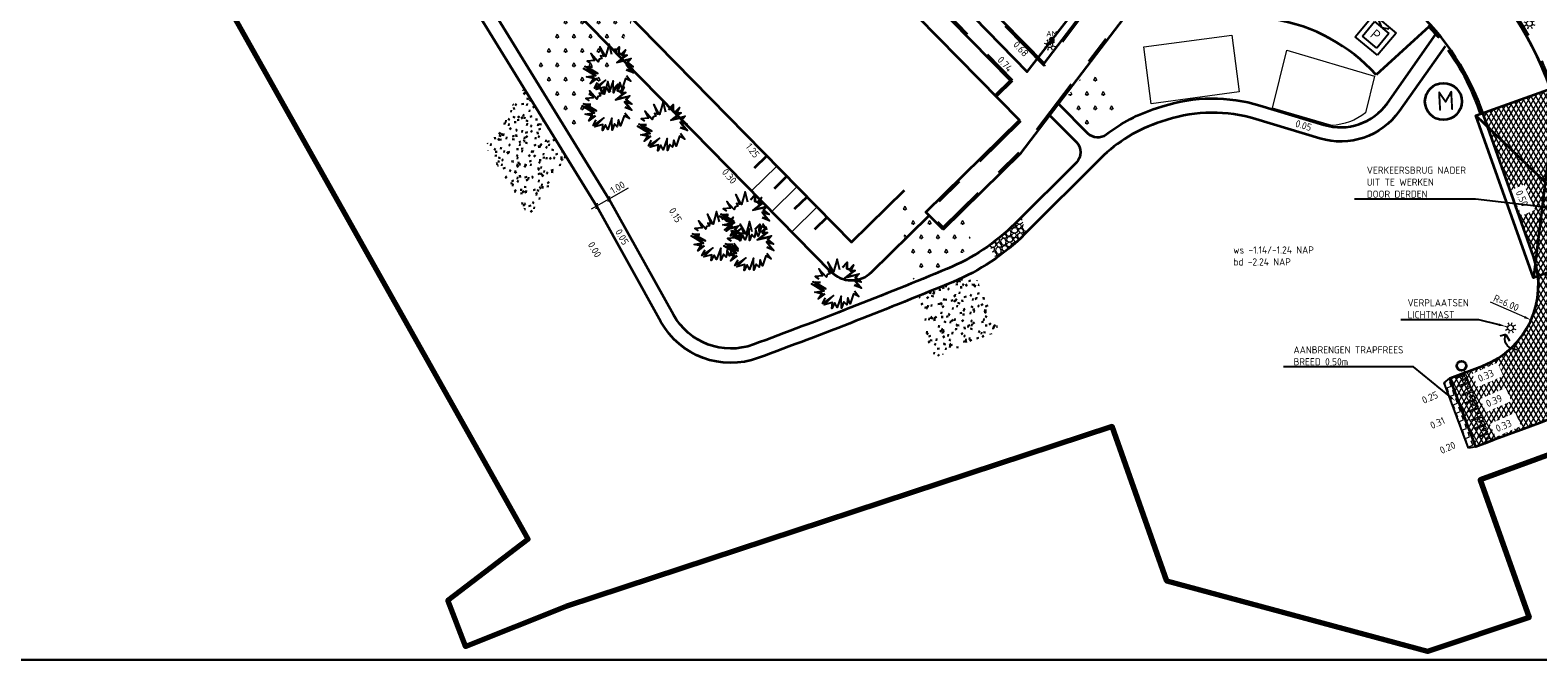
# Model space of a CAD drawing. Header units: metres. Extents: x 109063 to 109671, y 521086 to 521391.
# Tile 22 of 85: x 109289 to 109394, y 521086 to 521130. Entities that reach past the tile are written whole.
import ezdxf
from ezdxf import colors
from ezdxf.entities.mleader import LeaderData, LeaderLine
from ezdxf.enums import TextEntityAlignment as Align
from ezdxf.lldxf.tags import DXFTag
from ezdxf.math import Vec2, Vec3

# ---------------------------------------------------------------- set-up
doc = ezdxf.new("R2010")
doc.units = ezdxf.units.M
doc.header["$PDMODE"] = 2
doc.linetypes.add('VH-OPSLUITBAND-SO', pattern=[10, 4, -2, 2, -2])
doc.linetypes.add('VH-TROTTOIRBAND-SO', pattern=[15, 5, -2, 2, -2, 2, -2])
for name, color, linetype, lineweight in [('B-WE-VH-DREMPEL_BESTRAAT-S', 30, 'Continuous', 18), ('B-XX-AL-HOOGTELABEL-T25', 7, 'Continuous', 25), ('N-WE-GR-BEPLANTING_NATUUR_BOS-A-200', 92, 'Continuous', 18), ('N-WE-GR-GRAS_RUIGGRAS-A-200', 62, 'Continuous', 18), ('N-WE-GR-HEESTER_SYMPHORICARPOS ALBUS (SNEEUWBES)-S', 90, 'Continuous', 25), ('N-WE-GW-TALUD-G', 90, 'Continuous', 35), ('N-WE-GW-TALUDARCERING-S', 90, 'Continuous', 25), ('N-WE-GW-TALUDARCERING_KORT-G', 90, 'Continuous', 35), ('N-WE-GW-TALUDARCERING_LANG-G', 90, 'Continuous', 18), ('N-WE-IE-MEUBILAIR_WEGMEUBILAIR_CONTAINER-S-250', 7, 'Continuous', 25), ('N-WE-KG-WERKGRENS_FASE 3A-G', 10, 'XX-WERKGRENS_CIRCEL', 70), ('N-WE-KL-ET_LS_OV_LICHTMAST-S', 190, 'Continuous', 25), ('N-WE-KW-KUNSTWERK_BRUG-G', 170, 'Continuous', 35), ('N-WE-OV-HULPSTUK_MOF-S-200', 190, 'Continuous', 25), ('N-WE-OV-KABEL_GROEP2-G', 20, 'OV-KABEL-SO', 35), ('N-WE-VH-GESLOTENVERHARDING_ASFALT-A-200', 12, 'Continuous', 18), ('N-WE-VH-KANTOPSLUITING_OPSLUITBAND_100X200-G', 150, 'VH-OPSLUITBAND-SO', 35), ('N-WE-VH-KANTOPSLUITING_TROTTOIRBAND_130X150-G', 210, 'VH-TROTTOIRBAND-SO', 35), ('N-WE-VH-KANTVERHARDING_VOETPAD_WANDELPAD-G', 2, 'Continuous', 35), ('N-WE-VH-KANTVERHARDING_WEG-G', 4, 'Continuous', 35), ('N-WE-VH-VERHARDING_ASFALT_FREESVAK-A-200', 7, 'Continuous', 18), ('N-WE-VH-VERHARDING_ASFALT_FREESVAK-G', 7, 'Continuous', 25), ('N-WE-VH-VERHARDING_GRASBETONSTEEN-G', 90, 'Continuous', 35), ('V-WE-VH-VERHARDING_HALFVERHARDING-A-200', 122, 'Continuous', 18), ('X-XX-AL-HOOGTELABEL-T25', 7, 'Continuous', 25), ('X-XX-AL-M', 7, 'Continuous', 18), ('X-XX-AL-T25', 7, 'Continuous', 25), ('X-XX-AL-VERWIJZING-T25', 7, 'Continuous', 25)]:
    doc.layers.add(name, color=color, linetype=linetype, lineweight=lineweight)
for name, color, linetype, lineweight, true_color in [('N-WE-GR-BOOMVAK-G', 7, 'Continuous', 18, 0xcc6600), ('N-WE-OV-KABEL_AANSLUITKABEL-G', 3, 'OV-KABEL-SO', 35, 0x00ff00), ('N-WE-VH-KANTOPSLUITING_TROTTOIRBAND_130 150_250_EINDVERLOOPBAND-S', 6, 'Continuous', 35, 0xff00ff)]:
    doc.layers.add(name, color=color, linetype=linetype, lineweight=lineweight, true_color=true_color)
doc.layers.add('N-WE-OG-HULPLIJN-G', color=50, linetype='Continuous', lineweight=35, plot=False)
doc.layers.add('X-XX-AL-HULPLIJN-G', color=2, linetype='Continuous', lineweight=30, plot=False)
doc.layers.get('0').freeze()
doc.styles.add('NLCS-ISO', font='NLCS-ISO.ttf')
doc.styles.add('NLCS-ISO-M200-T25', font='NLCS-ISO.ttf', dxfattribs={"height": 0.5})
doc.styles.add('NLCS-ISO-M500-T25', font='NLCS-ISO.ttf', dxfattribs={"height": 1.25})
doc.styles.get("Standard").update_dxf_attribs({"font": 'isocpeur.ttf'})
tags = doc.linetypes.add('OV-KABEL-SO', pattern='A,4,-1,[103,NLCS.SHX,S=0.75,R=0,X=0,Y=0],-1,4,-1.5,["0V",Standard,S=1,R=0,X=0,Y=-0.5],-3', length=14.5).pattern_tags.tags
tags[18] = DXFTag(74, 10)
doc.linetypes.add('XX-WERKGRENS_CIRCEL', pattern='A,10,-2.5,[69,NLCS.SHX,S=1,R=0,X=0,Y=0],-2.5', length=15)
doc.dimstyles.new('NLCS-M200-T25-PIJL_L2_H2', dxfattribs={"dimscale": 0.2, "dimtxt": 2.5, "dimasz": 2.5, "dimexe": 2, "dimexo": 2, "dimgap": 0.7, "dimtad": 1, "dimzin": 0, "dimdsep": 46, "dimtxsty": 'NLCS-ISO-M200-T25', "dimcen": 0, "dimdle": 2, "dimclrd": 256, "dimclre": 256, "dimclrt": 256, "dimazin": 0, "dimtfac": 1, "dimtdec": 3, "dimtofl": 0, "dimtmove": 0, "dimatfit": 3, "dimfxl": 2, "dimfxlon": 1, "dimtfillclr": 256, "dimtolj": 1, "dimtzin": 0, "dimlwd": -1, "dimlwe": -1, "dimarcsym": 0})
doc.dimstyles.new('NLCS-M200-T25-SCHRAP_L2_H2', dxfattribs={"dimscale": 0.2, "dimtxt": 2.5, "dimasz": 1.4, "dimexe": 2, "dimexo": 2, "dimgap": 0.7, "dimtad": 1, "dimzin": 0, "dimdsep": 46, "dimtxsty": 'NLCS-ISO-M200-T25', "dimblk": 'OBLIQUE', "dimcen": 0, "dimdle": 2, "dimclrd": 256, "dimclre": 256, "dimclrt": 256, "dimazin": 0, "dimtfac": 1, "dimtdec": 3, "dimtofl": 0, "dimtmove": 0, "dimatfit": 3, "dimldrblk": 'OBLIQUE', "dimfxl": 2, "dimfxlon": 1, "dimtfillclr": 256, "dimtolj": 1, "dimtzin": 0, "dimlwd": -1, "dimlwe": -1, "dimarcsym": 0})
pattern_1 = [(0, (109286.0104, 521173.618), (0.57735, 1), [0.23094, -0.92376]), (240, (109286.1259, 521173.818), (0.57735, -1), [0.23094, -0.92376]), (300, (109286.1259, 521173.818), (1.1547, 2e-07), [0.23094, -0.92376]), (270, (109286.1259, 521173.61804), (0.57735, -1), [0.1, -1.9])]
pattern_2 = [(40, (109286.1259, 521173.818), (-0.555183, 1.361717), [0.15, -1.6]), (40, (109286.1759, 521173.768), (-0.555183, 1.361717), [0.15, -1.6]), (95, (109286.4259, 521173.768), (-1.572732, 0.765842), [0.15, -0.8]), (95, (109286.4959, 521173.768), (-1.572732, 0.765842), [0.15, -0.8]), (125, (109286.5259, 521174.018), (-1.474644, 0.188218), [0.15, -1]), (125, (109286.5759, 521174.068), (-1.474644, 0.188218), [0.15, -1]), (15, (109286.1259, 521174.068), (0.320736, 1.121217), [0.15, -0.8]), (15, (109286.1259, 521174.138), (0.320736, 1.121217), [0.15, -0.8]), (165, (109286.1259, 521174.068), (-0.967784, -1.293597), [0.15, -0.8]), (165, (109286.1259, 521174.138), (-0.967784, -1.293597), [0.15, -0.8]), (65, (109286.1259, 521173.818), (-0.534868, 0.745933), [0.15, -1]), (65, (109286.1759, 521173.768), (-0.534868, 0.745933), [0.15, -1]), (80, (109286.4259, 521173.768), (-1.320928, 1.1468), [0.15, -0.8]), (80, (109286.4759, 521173.768), (-1.320928, 1.1468), [0.15, -0.8]), (80, (109286.2259, 521174.018), (-0.932713, 0.46909), [0.15, -0.8]), (80, (109286.2759, 521174.018), (-0.932713, 0.46909), [0.15, -0.8])]

# ---------------------------------------------------------------- blocks, each defined once
blk = doc.blocks.new('SKL-ET_OV_LICHTMAST-SO')
at = {"color": 0, "linetype": 'ByBlock', "lineweight": 18}
for points in [[(-1.25, 0), (-2, 0)], [(-1.41, 1.41), (-0.88, 0.88)], [(0, 2), (0, 1.25)], [(0.88, 0.88), (1.41, 1.41)], [(2, 0), (1.25, 0)], [(-1.41, -1.41), (-0.88, -0.88)], [(0, -1.25), (0, -2)], [(0.88, -0.88), (1.41, -1.41)]]:
    blk.add_lwpolyline(points, dxfattribs=at)
blk.add_circle((0, 0), 1, dxfattribs=at)
blk = doc.blocks.new('SIE-WEG_CONTAINER_PAPIER-SO')
for p, q in [((-3.75, -3.75), (-3.75, 3.75)), ((-3.75, 3.75), (3.75, 3.75)), ((-2.44, -2.44), (-2.44, 2.44)), ((-2.44, 2.44), (2.44, 2.44)), ((0, 2.44), (-1.62, 3.38)), ((0, 2.44), (1.62, 3.38)), ((2.44, 2.44), (2.44, -2.44)), ((3.75, 3.75), (3.75, -3.75)), ((3.75, -3.75), (-3.75, -3.75)), ((2.44, -2.44), (-2.44, -2.44))]:
    blk.add_line(p, q)
at = {"style": 'NLCS-ISO'}
blk.add_text('P', height=2.62, dxfattribs=at).set_placement((0, 0), align=Align.MIDDLE_CENTER)
blk = doc.blocks.new('*U282')
at = {"layer": 'N-WE-GW-TALUDARCERING_KORT-G'}
for p, q in [((109340.01, 521121.34), (109339.13, 521120.47)), ((109341.41, 521119.91), (109340.53, 521119.04)), ((109342.82, 521118.48), (109341.93, 521117.61)), ((109344.22, 521117.05), (109343.33, 521116.19))]:
    blk.add_line(p, q, dxfattribs=at)
at = {"layer": 'N-WE-GW-TALUDARCERING_LANG-G'}
for p, q in [((109340.71, 521120.62), (109338.95, 521118.89)), ((109342.12, 521119.19), (109340.35, 521117.46)), ((109343.52, 521117.77), (109341.75, 521116.04))]:
    blk.add_line(p, q, dxfattribs=at)
blk = doc.blocks.new('_Oblique')
at = {"color": 0, "linetype": 'ByBlock', "lineweight": -2}
blk.add_line((-0.5, -0.5), (0.5, 0.5), dxfattribs=at)
blk = doc.blocks.new('*D292')
at = {"layer": 'Defpoints', "color": 0, "transparency": 16777216}
for p in [(109328.13, 521117.84), (109329, 521118.33), (109329, 521118.33)]:
    blk.add_point(p, dxfattribs=at)
at = {"layer": 'X-XX-AL-M', "transparency": 16777216}
for p, q in [((109329, 521118.33), (109330.35, 521119.11)), ((109327.78, 521117.64), (109329, 521118.33)), ((109328.13, 521117.84), (109328.33, 521117.49)), ((109329, 521118.33), (109329.2, 521117.99))]:
    blk.add_line(p, q, dxfattribs=at)
at = {"layer": 'X-XX-AL-M', "transparency": 16777216, "xscale": 0.28, "yscale": 0.28, "zscale": 0.28}
for p, rotation in [((109328.13, 521117.84), 209.7361901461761), ((109329, 521118.33), 29.73619014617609)]:
    blk.add_blockref('_Oblique', p, dxfattribs=dict(at, rotation=rotation))
at = {"layer": 'X-XX-AL-M', "transparency": 16777216, "insert": (109329.6, 521119.13), "char_height": 0.5, "attachment_point": 5, "rotation": 29.7362, "style": 'NLCS-ISO-M200-T25'}
blk.add_mtext('\\A1;1.00', dxfattribs=at)
blk = doc.blocks.new('*D396')
at = {"layer": 'Defpoints', "color": 0, "transparency": 16777216}
for p in [(109387.85, 521112.31), (109393.34, 521109.88)]:
    blk.add_point(p, dxfattribs=at)
at = {"layer": 'X-XX-AL-M', "transparency": 16777216}
blk.add_line((109390.48, 521111.15), (109392.89, 521110.09), dxfattribs=at)
blk.add_solid([(109392.92, 521110.16), (109392.85, 521110.01), (109393.34, 521109.88)], dxfattribs=at)
at = {"layer": 'X-XX-AL-M', "transparency": 16777216, "insert": (109391.61, 521111.07), "char_height": 0.5, "attachment_point": 5, "rotation": 336.1901, "style": 'NLCS-ISO-M200-T25'}
blk.add_mtext('\\A1;R=6.00', dxfattribs=at)
blk = doc.blocks.new('SGR-HEESTER_06')
at = {"flags": 128}
for points in [[(-0.247, 0.404), (-0.57, 0.602), (-0.353, 0.199), (-0.738, 0.311), (-0.415, 0.156), (-0.502, 0.094), (-0.402, 0.063), (-0.458, -0.018), (-0.415, -0.105), (-0.8, -0.08), (-0.539, -0.161), (-0.707, -0.359), (-0.564, -0.335)], [(-0.247, 0.534), (-0.247, 0.776), (-0.104, 0.615), (-0.104, 0.615), (-0.018, 0.652), (-0.018, 0.857), (0.045, 0.652), (0.15, 0.758), (0.131, 0.652), (0.094, 0.391), (0.336, 0.77), (0.343, 0.59), (0.585, 0.609), (0.398, 0.503), (0.74, 0.46), (0.492, 0.36)], [(-0.232, 0.534), (-0.232, 0.736), (-0.109, 0.596), (-0.002, 0.642), (-0.002, 0.753), (0.037, 0.623), (0.127, 0.712), (0.116, 0.654), (0.069, 0.324), (0.323, 0.72), (0.328, 0.573), (0.517, 0.588), (0.351, 0.494), (0.679, 0.452), (0.486, 0.375)], [(0.628, 0.224), (0.876, 0.187), (0.672, 0.131), (0.827, -0.204), (0.628, -0.111), (0.771, -0.316), (0.628, -0.31), (0.715, -0.521), (0.423, -0.229), (0.591, -0.608), (0.423, -0.552), (0.479, -0.763), (0.355, -0.601), (0.206, -0.856), (0.212, -0.403), (0.125, -0.862), (0.069, -0.645)], [(-0.049, -0.564), (-0.092, -0.85), (-0.136, -0.645), (-0.34, -0.769), (-0.173, -0.533), (-0.626, -0.632), (-0.272, -0.459), (-0.638, -0.546), (-0.44, -0.378)], [(-0.064, -0.562), (-0.095, -0.764), (-0.125, -0.621), (-0.285, -0.718), (-0.137, -0.51), (-0.506, -0.59), (-0.143, -0.412), (-0.579, -0.516), (-0.43, -0.39)]]:
    blk.add_lwpolyline(points, dxfattribs=at)
blk = doc.blocks.new('SVH-TROTTOIRBAND EINDVERLOOPBAND_130 150X250_150X120_RECHTS_L1000_HD-MM')
for p in [(0, 20), (900, 0)]:
    blk.add_line(p, (100, 20))
blk.add_lwpolyline([(1000, 0), (0, 0), (0, 150), (1000, 150)], close=True)
blk = doc.blocks.new('*U476')
for p, q in [((0, 0), (0.21, 0)), ((0.21, 0), (0.21, 0.315)), ((0.21, 0.315), (0.315, 0.315)), ((0.315, 0.315), (0.315, 0)), ((0.525, 0), (0.525, 0.735)), ((0.525, 0.735), (0.63, 0.735)), ((0.63, 0.735), (0.63, 0)), ((0.84, 0), (0.84, 0.315)), ((0.84, 0.315), (0.945, 0.315)), ((0.945, 0.315), (0.945, 0)), ((1.155, 0), (1.155, 0.735)), ((1.155, 0.735), (1.26, 0.735)), ((1.26, 0.735), (1.26, 0)), ((1.47, 0), (1.47, 0.315)), ((1.47, 0.315), (1.575, 0.315)), ((1.575, 0.315), (1.575, 0)), ((1.785, 0), (1.785, 0.735)), ((1.785, 0.735), (1.89, 0.735)), ((1.89, 0.735), (1.89, 0)), ((2.1, 0), (2.1, 0.315)), ((2.1, 0.315), (2.205, 0.315)), ((2.205, 0.315), (2.205, 0)), ((2.415, 0), (2.415, 0.735)), ((2.415, 0.735), (2.52, 0.735)), ((2.52, 0.735), (2.52, 0)), ((2.73, 0), (2.73, 0.315)), ((2.73, 0.315), (2.835, 0.315)), ((2.835, 0.315), (2.835, 0)), ((3.045, 0), (3.045, 0.735)), ((3.045, 0.735), (3.15, 0.735)), ((3.15, 0.735), (3.15, 0)), ((3.36, 0), (3.36, 0.315)), ((3.36, 0.315), (3.465, 0.315)), ((3.465, 0.315), (3.465, 0)), ((3.675, 0), (3.675, 0.735)), ((3.675, 0.735), (3.78, 0.735)), ((3.78, 0.735), (3.78, 0)), ((3.99, 0), (3.99, 0.315)), ((3.99, 0.315), (4.095, 0.315)), ((4.095, 0.315), (4.095, 0)), ((4.305, 0), (4.305, 0.735)), ((4.305, 0.735), (4.41, 0.735)), ((4.41, 0.735), (4.41, 0)), ((4.62, 0), (4.62, 0.315)), ((4.62, 0.315), (4.725, 0.315)), ((4.725, 0.315), (4.725, 0)), ((4.935, 0), (4.935, 0.735)), ((4.935, 0.735), (5.04, 0.735)), ((5.04, 0.735), (5.04, 0)), ((0.315, 0), (0.525, 0)), ((0.63, 0), (0.84, 0)), ((0.945, 0), (1.155, 0)), ((1.26, 0), (1.47, 0)), ((1.575, 0), (1.785, 0)), ((1.89, 0), (2.1, 0)), ((2.205, 0), (2.415, 0)), ((2.52, 0), (2.73, 0)), ((2.835, 0), (3.045, 0)), ((3.15, 0), (3.36, 0)), ((3.465, 0), (3.675, 0)), ((3.78, 0), (3.99, 0)), ((4.095, 0), (4.305, 0)), ((4.41, 0), (4.62, 0)), ((4.725, 0), (4.935, 0)), ((5.04, 0), (5.25, 0))]:
    blk.add_line(p, q)
blk.add_lwpolyline([(0, 1.155), (5.121, 1.155)])
blk = doc.blocks.new('SOV-HULP_MOF_AFTAKMOF-SO')
h = blk.add_hatch(color=256)
h.dxf.hatch_style = 1
edge = h.paths.add_edge_path()
edge.add_arc((0, 0), 1, 180, 360)
edge.add_arc((0, 0), 1, 0, 180)
at = {"flags": 128}
blk.add_lwpolyline([(-1, 0, 1), (1, 0, 1)], format="xyb", close=True, dxfattribs=at)
at = {"style": 'NLCS-ISO'}
blk.add_attdef('AM', text='', height=2.5, dxfattribs=at).set_placement((0, 3), align=Align.MIDDLE)
at = {"style": 'NLCS-ISO', "flags": 1}
for tag, p in [('OMSCHRIJVING_LEGENDA', (0, -8.43)), ('LOCATIE', (0, -12.22)), ('VAN', (0, -19.78)), ('MASTNUMMER', (0, -16)), ('AFTAKKING', (0, -27.35)), ('NAAR', (0, -23.57)), ('VOEDINGSPUNT', (0, -31.14)), ('GROEPSNUMMER', (0, -34.92)), ('POSITIE_X', (0, -38.71)), ('POSITIE_Y', (0, -42.49)), ('OVERIGE_OPMERKING(EN)_2', (0, -50.06))]:
    blk.add_attdef(tag, p, '', height=1.8, dxfattribs=at)
at = {"style": 'NLCS-ISO'}
blk.add_attdef('OVERIGE_OPMERKING(EN)_1', (0, -46.28), '', height=1.8, dxfattribs=at)

msp = doc.modelspace()

# ---------------------------------------------------------------- hatches: boundary and pattern name
at = {"layer": 'N-WE-GR-BEPLANTING_NATUUR_BOS-A-200'}
h = msp.add_hatch(dxfattribs=at)
h.set_pattern_fill('AGR-BOS-SO', color=256, scale=0.2, pattern_type=2)
h.set_pattern_definition(pattern_1)
h.paths.add_polyline_path([(109326.89, 521134.425), (109323.427, 521127.381), (109326.569, 521122.278), (109330.561, 521130.683)])
h = msp.add_hatch(dxfattribs=at)
h.set_pattern_fill('AGR-BOS-SO', color=256, scale=0.2, pattern_type=2)
h.set_pattern_definition(pattern_1)
h.paths.add_polyline_path([(109360.583, 521124.993), (109362.366, 521123.421), (109363.622, 521124.011), (109364.599, 521124.801), (109362.887, 521127.984)])
h = msp.add_hatch(dxfattribs=at)
h.set_pattern_fill('AGR-BOS-SO', color=256, scale=0.2, pattern_type=2)
h.set_pattern_definition(pattern_1)
h.paths.add_polyline_path([(109349.047, 521118.103), (109350.24, 521112.72), (109351.315, 521113.167), (109353.205, 521114.243), (109354.313, 521115.083), (109353.795, 521117.379), (109352.308, 521115.918), (109349.614, 521118.659)])
at = {"layer": 'N-WE-GR-GRAS_RUIGGRAS-A-200'}
h = msp.add_hatch(dxfattribs=at)
h.set_pattern_fill('AGR-GRAS_RUIGGRAS-SO', color=256, scale=0.2, pattern_type=2)
h.set_pattern_definition(pattern_2)
h.paths.add_polyline_path([(109323.046, 521126.091), (109320.374, 521122.002), (109323.433, 521117.032), (109326.056, 521121.203)])
h = msp.add_hatch(dxfattribs=at)
h.set_pattern_fill('AGR-GRAS_RUIGGRAS-SO', color=256, scale=0.2, pattern_type=2)
h.set_pattern_definition(pattern_2)
h.paths.add_polyline_path([(109350.634, 521111.566), (109351.368, 521107.095), (109353.216, 521107.846), (109355.334, 521108.733), (109356.224, 521109.166), (109354.448, 521113.227), (109353.215, 521112.628), (109352.386, 521112.283), (109351.261, 521111.791)])
at = {"layer": 'N-WE-VH-GESLOTENVERHARDING_ASFALT-A-200'}
h = msp.add_hatch(dxfattribs=at)
h.set_pattern_fill('AVH-ASFALT-SO', color=256, scale=0.3, pattern_type=2)
h.set_pattern_definition([(60, (109286.1259, 521173.81804), (-0.2598076, 0.15), []), (120, (109286.1259, 521173.81804), (-0.2598076, -0.15), [])])
edge = h.paths.add_edge_path()
edge.add_line((109389.962, 521124.316), (109394.664, 521126.016))
edge.add_line((109394.664, 521126.016), (109398.206, 521116.027))
edge.add_arc((109403.863, 521118.029), 6, 199.48918, 289.43132)
edge.add_line((109405.859, 521112.371), (109408.257, 521113.22))
edge.add_line((109408.257, 521113.22), (109409.93, 521108.491))
edge.add_line((109409.93, 521108.491), (109389.478, 521101.031))
edge.add_line((109389.478, 521101.031), (109387.686, 521105.829))
edge.add_line((109387.686, 521105.829), (109389.975, 521106.693))
edge.add_arc((109387.855, 521112.306), 6, 290.69175, 379.48918)
edge.add_line((109393.511, 521114.308), (109389.962, 521124.316))
at = {"layer": 'N-WE-VH-VERHARDING_ASFALT_FREESVAK-A-200'}
h = msp.add_hatch(dxfattribs=at)
h.set_pattern_fill('AVH-ASFALT_FREESVAK-SO', color=256, scale=0.2, angle=20, pattern_type=2)
h.set_pattern_definition([(20, (0, 0), (0.1867726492, 0.40053523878), [0.3125, -0.3125]), (110, (0.29365, 0.10688), (-0.40053523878, 0.1867726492), [0.3125, -0.3125])])
h.paths.add_polyline_path([(109388.978, 521100.939), (109387.274, 521105.503), (109387.686, 521105.829), (109389.478, 521101.031)])
at = {"layer": 'V-WE-VH-VERHARDING_HALFVERHARDING-A-200'}
h = msp.add_hatch(dxfattribs=at)
h.set_pattern_fill('AVH-HALFVERHARDING_GRIND_01-SO', color=256, scale=0.2, pattern_type=2)
h.set_pattern_definition([(342.74206, (109642.9245, 521256.60484), (0.3454718, 0.6255296), [0.17454, -0.69884]), (17.25794, (109642.2571, 521256.8122), (0.3454736, 0.6255353), [0.17454, -1.0606]), (61.0888, (109642.4238, 521256.864), (-0.8340377, 0.2591115), [0.1428, -0.57178]), (118.9112, (109642.8383, 521257.6145), (-0.3454757, -0.6255428), [0.1428, -0.86778]), (162.74206, (109642.4238, 521257.11396), (-0.3454718, -0.6255296), [0.17454, -0.69884]), (197.25794, (109642.2571, 521257.16574), (-0.3454736, -0.6255353), [0.17454, -1.0606]), (241.0888, (109642.0904, 521257.1141), (0.8340377, -0.2591115), [0.1428, -0.57178]), (298.9112, (109642.3669, 521257.6145), (0.3454757, 0.6255428), [0.1428, -0.86778]), (342.74206, (109641.235, 521257.5154), (-0.4885685, 0.8846327), [0.15578, -0.71758]), (40.85185, (109640.34736, 521255.5926), (0.34547161, 0.62553237), [0.1566, -2.31624]), (84.58698, (109641.50222, 521257.57164), (-0.14309664, 1.51017349), [0.19018, -1.95508]), (118.9112, (109642.3541, 521257.50096), (-0.8340539, 0.2591061), [0.18928, -0.82132]), (162.74206, (109641.42866, 521257.92666), (0.4885685, -0.8846327), [0.1567, -0.71664]), (40.85185, (109640.12442, 521255.99438), (0.34547161, 0.62553237), [0.15622, -2.31662]), (84.58698, (109641.14294, 521257.6821), (-0.3454706, -0.62553976), [0.18974, -1.95554]), (298.9112, (109641.14294, 521257.6821), (0.8340539, -0.2591061), [0.19042, -0.82018]), (26.668985, (109639.57184, 521256.33916), (-1.17951603, -0.36643148), [0.11696, -2.90952]), (84.58698, (109641.5468, 521258.00892), (-0.3454706, -0.62553976), [0.11724, -2.02802]), (131.76242, (109640.58072, 521259.89492), (-1.32262549, 1.1437447), [0.15658, -2.56274]), (162.74202, (109639.5831, 521256.62494), (-0.3454723, -0.6255293), [0.12604, -0.74732]), (26.668985, (109639.3581, 521256.60978), (-1.17951603, -0.36643148), [0.1171, -2.90938]), (84.58698, (109641.21644, 521258.09924), (-0.3454706, -0.62553976), [0.1286, -2.01666]), (131.76242, (109640.32878, 521259.76828), (-1.32262549, 1.1437447), [0.13436, -2.58496]), (342.74202, (109641.3059, 521257.999), (0.3454723, 0.6255293), [0.1428, -0.73056]), (50.24156, (109641.4569, 521256.77182), (0.34546939, 0.625529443), [0.13896, -4.40622]), (95.41302, (109641.54576, 521256.87864), (-0.48857046, 0.88463593), [0.12196, -1.39498]), (150.93884, (109639.72308, 521259.02842), (-0.83404266, 0.25911215), [0.11236, -3.3091]), (197.25794, (109641.43604, 521257.0546), (0.83403986, -0.2591075), [0.14282, -1.0923]), (50.24156, (109641.20494, 521256.89842), (0.34546939, 0.625529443), [0.14808, -4.3971]), (95.41302, (109641.21542, 521256.78786), (-0.48857046, 0.88463593), [0.11106, -1.40588]), (150.93884, (109639.50934, 521258.75782), (-0.83404266, 0.25911215), [0.12024, -3.30122]), (17.25794, (109641.3205, 521256.72944), (-0.83403986, 0.2591075), [0.1428, -1.09232])])
h.paths.add_polyline_path([(109356.008, 521114.196), (109355.537, 521115.088), (109356.769, 521116.052), (109357.767, 521117.048), (109358.109, 521115.977)])

# ---------------------------------------------------------------- linework, layer by layer
at = {"layer": 'N-WE-GR-BOOMVAK-G'}
msp.add_lwpolyline([(109366.317, 521128.934), (109372.461, 521129.767), (109372.978, 521125.8), (109366.834, 521124.967)], close=True, dxfattribs=at)
msp.add_lwpolyline([(109376.296, 521128.712), (109382.414, 521126.893), (109381.78, 521124.34, -0.1588189), (109379.432, 521123.459), (109375.295, 521124.66)], format="xyb", close=True, dxfattribs=at)
at = {"layer": 'N-WE-GW-TALUD-G', "flags": 128}
msp.add_lwpolyline([(109325.911, 521143.03), (109327.366, 521141.52), (109323.719, 521137.942), (109345.921, 521115.315), (109349.618, 521118.943)], dxfattribs=at)
msp.add_lwpolyline([(109324.116, 521141.792), (109321.654, 521139.376, 0.414211), (109321.627, 521136.548), (109344.487, 521113.25, 0.4142162), (109347.315, 521113.223), (109351.348, 521117.18)], format="xyb", dxfattribs=at)
at = {"layer": 'N-WE-KL-ET_LS_OV_LICHTMAST-S', "elevation": 0.289, "flags": 128}
for points in [[(109391.591, 521108.878), (109391.178, 521108.742)], [(109391.591, 521108.878), (109391.835, 521108.423)]]:
    msp.add_lwpolyline(points, dxfattribs=at)
msp.add_lwpolyline([(109392.375, 521107.804), (109392.125, 521107.845, -0.5010063), (109391.591, 521108.878, -4.3539171)], format="xyb", dxfattribs=at)
at = {"layer": 'N-WE-KW-KUNSTWERK_BRUG-G'}
for points in [[(109395.134, 521126.186), (109393.504, 521112.83)], [(109399.146, 521114.871), (109389.492, 521124.146)]]:
    msp.add_lwpolyline(points, dxfattribs=at)
at = {"layer": 'N-WE-OG-HULPLIJN-G'}
msp.add_circle((109388.495, 521106.685, 0.483), 0.325, dxfattribs=at)
at = {"layer": 'N-WE-OV-KABEL_AANSLUITKABEL-G', "flags": 128}
msp.add_lwpolyline([(109359.743, 521129.089), (109359.899, 521129.419)], dxfattribs=at)
at = {"layer": 'N-WE-OV-KABEL_GROEP2-G', "flags": 128}
msp.add_lwpolyline([(109330.223, 521257.732), (109330.072, 521258.403), (109327.191, 521257.756), (109309.098, 521260.107), (109303.115, 521254.645), (109306.524, 521250.309), (109309.257, 521246.159), (109311.933, 521240.475), (109314.19, 521233.797), (109315.421, 521227.181), (109316.525, 521219.004), (109318.175, 521210.444), (109320.024, 521203.126), (109321.853, 521197.08), (109323.164, 521193.156), (109312.691, 521188.684), (109332.838, 521154.432), (109333.932, 521152.061), (109358.182, 521127.209), (109367.304, 521138.952)], dxfattribs=at)
at = {"layer": 'N-WE-VH-KANTOPSLUITING_OPSLUITBAND_100X200-G', "flags": 128}
for points in [[(109356.094, 521125.551), (109357.164, 521126.602), (109347.445, 521136.506), (109335.311, 521148.873), (109333.547, 521150.669), (109324.379, 521141.666), (109323.268, 521142.798), (109320.393, 521147.97), (109319.583, 521149.352), (109330.667, 521155.853), (109311.028, 521189.243)], [(109352.7, 521144.601), (109347.62, 521139.612), (109349.087, 521138.117), (109359.374, 521127.633), (109367.723, 521138.585)], [(109357.717, 521123.753), (109351.261, 521117.412), (109352.312, 521116.342), (109357.683, 521121.62), (109369.757, 521137.458)]]:
    msp.add_lwpolyline(points, dxfattribs=at)
at = {"layer": 'N-WE-VH-KANTOPSLUITING_TROTTOIRBAND_130X150-G', "flags": 128}
for points in [[(109373.549, 521142.029, 0.0538716), (109377.138, 521141.022, -0.2726699), (109394.751, 521126.24), (109394.812, 521126.07)], [(109389.827, 521124.268), (109389.755, 521124.472, 0.0855835), (109386.872, 521129.615, 0.0855835)]]:
    msp.add_lwpolyline(points, format="xyb", dxfattribs=at)
at = {"layer": 'N-WE-VH-KANTVERHARDING_VOETPAD_WANDELPAD-G', "flags": 128}
for points in [[(109359.749, 521124.166), (109361.614, 521122.296, -0.4142136), (109361.612, 521120.882), (109357.318, 521116.6, -0.0981763), (109352.6, 521113.453, -0.0099973), (109339.081, 521108.169, -0.369591), (109333.496, 521110.243), (109329.02, 521118.295), (109320.503, 521132.129), (109315.852, 521140.162, -0.4134338), (109316.214, 521141.527), (109321.998, 521144.897)], [(109360.361, 521124.969), (109362.396, 521122.929, 0.3767098), (109363.712, 521122.841, -0.0867451), (109367.198, 521124.662), (109367.647, 521124.804, -0.1516724), (109374.42, 521124.853), (109378.889, 521123.5, 0.3229873), (109383.315, 521125.02), (109386.705, 521129.818)]]:
    msp.add_lwpolyline(points, format="xyb", dxfattribs=at)
at = {"layer": 'N-WE-VH-KANTVERHARDING_WEG-G', "flags": 128}
for points in [[(109355.952, 521125.552), (109357.023, 521126.603), (109347.374, 521136.436), (109335.239, 521148.803), (109333.545, 521150.528), (109324.378, 521141.525), (109323.187, 521142.737), (109320.307, 521147.921), (109319.446, 521149.387), (109330.53, 521155.889), (109310.942, 521189.192)], [(109352.31, 521116.201), (109351.119, 521117.413), (109357.647, 521123.825), (109346.303, 521135.386), (109334.169, 521147.752), (109332.475, 521149.477)], [(109352.77, 521144.529), (109347.762, 521139.611), (109349.158, 521138.187), (109359.365, 521127.785), (109367.636, 521138.634)], [(109352.31, 521116.201), (109357.758, 521121.554), (109369.845, 521137.409)]]:
    msp.add_lwpolyline(points, dxfattribs=at)
msp.add_lwpolyline([(109408.258, 521113.217), (109409.93, 521108.491, 0.0037737), (109389.478, 521101.031), (109387.686, 521105.829)], format="xyb", dxfattribs=at)
at = {"layer": 'N-WE-VH-KANTVERHARDING_WEG-G'}
msp.add_circle((109387.224, 521125.134), 1.285, dxfattribs=at)
at = {"layer": 'N-WE-VH-VERHARDING_ASFALT_FREESVAK-G', "flags": 128}
msp.add_lwpolyline([(109388.978, 521100.939), (109387.274, 521105.503), (109387.686, 521105.829), (109389.478, 521101.031), (109388.978, 521100.939)], dxfattribs=at)
at = {"layer": 'N-WE-VH-VERHARDING_GRASBETONSTEEN-G'}
msp.add_line((109386.225, 521130.367), (109382.529, 521127), dxfattribs=at)
msp.add_arc((109373.399, 521118.683), 12.35, 42.33149, 80.49743, dxfattribs=at)
at = {"layer": 'X-XX-AL-HULPLIJN-G', "flags": 128}
msp.add_lwpolyline([(109450.779, 521086.164), (109258.267, 521086.164), (109258.267, 521243.911), (109450.779, 521243.911)], close=True, dxfattribs=at)

# ---------------------------------------------------------------- block references
at = {"layer": 'N-WE-GR-HEESTER_SYMPHORICARPOS ALBUS (SNEEUWBES)-S', "xscale": 2, "yscale": 2, "zscale": 2, "rotation": 316.2218030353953}
for p in [(109328.994, 521127.482), (109328.897, 521124.875), (109332.764, 521123.453), (109338.486, 521117.168), (109336.499, 521115.798), (109338.795, 521115.101), (109344.909, 521112.457)]:
    msp.add_blockref('SGR-HEESTER_06', p, dxfattribs=at)
at = {"layer": 'N-WE-GW-TALUDARCERING-S'}
msp.add_blockref('*U282', (0, 0), dxfattribs=at)
at = {"layer": 'N-WE-IE-MEUBILAIR_WEGMEUBILAIR_CONTAINER-S-250', "xscale": 0.27, "yscale": 0.27, "zscale": 0.27, "rotation": 320.107261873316}
msp.add_blockref('SIE-WEG_CONTAINER_PAPIER-SO', (109382.498, 521129.779), dxfattribs=at)
at = {"layer": 'N-WE-KL-ET_LS_OV_LICHTMAST-S', "xscale": 0.2, "yscale": 0.2, "zscale": 0.2, "rotation": 27.7805159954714}
for p in [(109393.23, 521130.576), (109359.743, 521129.089), (109391.905, 521109.334)]:
    msp.add_blockref('SKL-ET_OV_LICHTMAST-SO', p, dxfattribs=at)
at = {"layer": 'N-WE-OV-HULPSTUK_MOF-S-200', "xscale": 0.15, "yscale": 0.15, "zscale": 0.2}
msp.add_blockref('SOV-HULP_MOF_AFTAKMOF-SO', (109359.899, 521129.419), dxfattribs=at).add_auto_attribs({'AM': 'AM'})
at = {"layer": 'N-WE-VH-KANTOPSLUITING_TROTTOIRBAND_130 150_250_EINDVERLOOPBAND-S', "xscale": 0.001, "yscale": 0.001, "zscale": 0.001, "rotation": 130.703683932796}
msp.add_blockref('SVH-TROTTOIRBAND EINDVERLOOPBAND_130 150X250_150X120_RECHTS_L1000_HD-MM', (109386.986, 521129.712), dxfattribs=at)

# ---------------------------------------------------------------- texts
at = {"layer": 'N-WE-VH-KANTVERHARDING_WEG-G', "insert": (109386.719, 521125.819), "char_height": 1.348, "attachment_point": 1, "rotation": 3.10682, "style": 'NLCS-ISO-M500-T25'}
msp.add_mtext_dynamic_manual_height_columns('M', width=2.66183, gutter_width=2.808, heights=[0], dxfattribs=at)
at = {"layer": 'X-XX-AL-T25', "char_height": 0.5, "attachment_point": 1, "style": 'NLCS-ISO-M200-T25'}
for s, heights, insert, rotation in [('0.68', [0], (109357.526, 521129.399), 312.8317), ('0.74', [0], (109356.424, 521128.334), 312.8317), ('0.05', [0.523], (109376.99, 521123.858), 343.51437), ('1.25', [0], (109338.9, 521122.274), 307.68875), ('0.30', [0], (109337.214, 521120.502), 311.11099), ('0.15', [0], (109333.583, 521117.777), 300.46544), ('0.05', [0.523], (109329.839, 521116.293), 299.74405), ('0.00', [0], (109327.925, 521115.399), 300.46544)]:
    msp.add_mtext_dynamic_manual_height_columns(s, width=1.41981, gutter_width=2.5, heights=heights, dxfattribs=dict(at, insert=insert, rotation=rotation))
at = {"layer": 'X-XX-AL-VERWIJZING-T25', "insert": (109372.565, 521115.016), "char_height": 0.5, "attachment_point": 1, "style": 'NLCS-ISO-M200-T25'}
msp.add_mtext_dynamic_manual_height_columns('ws -1.14/-1.24 NAP\\Pbd -2.24 NAP', width=12.93914, gutter_width=6.25, heights=[0], dxfattribs=at)

# ---------------------------------------------------------------- dimensions: what is measured, and where the dimension line sits
at = {"layer": 'X-XX-AL-M'}
dim = msp.add_aligned_dim(p1=(109328.131, 521117.837), p2=(109328.999, 521118.333), distance=0, dimstyle='NLCS-M200-T25-SCHRAP_L2_H2', dxfattribs=at)
dim.commit()
dim.dimension.update_dxf_attribs({"geometry": '*D292', "text_midpoint": (109329.605, 521119.128)})
dim = msp.add_radius_dim(center=(109387.855, 521112.306), mpoint=(109393.344, 521109.884), dimstyle='NLCS-M200-T25-PIJL_L2_H2', override={"dimpost": 'R=<>'}, dxfattribs=at)
dim.commit()
dim.dimension.update_dxf_attribs({"geometry": '*D396', "text_midpoint": (109391.455, 521110.718), "dimtype": 164})

# ---------------------------------------------------------------- leaders
at = {"layer": 'X-XX-AL-T25'}
ml = msp.add_multileader_mtext('Standard', dxfattribs=at)
ml.set_content('VERPLAATSEN \\PLICHTMAST', color=256, style='NLCS-ISO-M200-T25')
ml.set_leader_properties(color=256, linetype='ByLayer', lineweight=-1)
ml.build(insert=Vec2(0, 0))
ml.multileader.update_dxf_attribs({"text_left_attachment_type": 5, "text_right_attachment_type": 5, "dogleg_length": 0.5, "arrow_head_size": 0.5})
ctx = ml.context
ctx.base_point, ctx.char_height, ctx.arrow_head_size, ctx.landing_gap_size, ctx.plane_origin = Vec3(109384.544, 521109.901), 0.5, 0.5, 0.18, Vec3(109391.594, 521109.43)
ctx.left_attachment, ctx.right_attachment = 5, 5
notes = []
notes.append((ctx, [(0, (1, 1, 0), (109389.704, 521109.901), (-1, 0), 0.5, [(0, [(109391.594, 521109.43)], 0, [])])]))
ctx.mtext.insert, ctx.mtext.flow_direction = Vec3(109384.724, 521111.335), 5
for ctx, leaders in notes:
    for number, flags, end, landing, length, lines in leaders:
        leader = LeaderData()
        leader.index, (leader.has_last_leader_line, leader.has_dogleg_vector, leader.attachment_direction) = number, flags
        leader.last_leader_point, leader.dogleg_vector, leader.dogleg_length = Vec3(end), Vec3(landing), length
        for number, points, colour, breaks in lines:
            line = LeaderLine()
            line.index, line.vertices, line.color, line.breaks = number, Vec3.list(points), colors.encode_raw_color(colour), breaks
            leader.lines.append(line)
        ctx.leaders.append(leader)

# ---------------------------------------------------------------- next in the draw order: texts
at = {"layer": 'B-XX-AL-HOOGTELABEL-T25', "color": 253, "insert": (109386.235, 521102.717), "char_height": 0.5, "attachment_point": 1, "rotation": 23.58114, "style": 'NLCS-ISO-M200-T25', "bg_fill": 3, "box_fill_scale": 1.5, "bg_fill_color": 256, "bg_fill_transparency": 0}
msp.add_mtext_dynamic_manual_height_columns('0.31', width=1.41981, gutter_width=2.5, heights=[0], dxfattribs=at)
at = {"layer": 'X-XX-AL-T25', "char_height": 0.5, "attachment_point": 1, "style": 'NLCS-ISO-M200-T25', "bg_fill": 3, "box_fill_scale": 1.5, "bg_fill_color": 256, "bg_fill_transparency": 0}
for s, insert, rotation in [('0.50', (109392.711, 521118.994), 293.59411), ('0.39', (109390.132, 521104.239), 23.58114)]:
    msp.add_mtext_dynamic_manual_height_columns(s, width=1.41981, gutter_width=2.5, heights=[0], dxfattribs=dict(at, insert=insert, rotation=rotation))

# ---------------------------------------------------------------- next in the draw order: linework, layer by layer
at = {"layer": 'N-WE-KW-KUNSTWERK_BRUG-G', "flags": 128}
msp.add_lwpolyline([(109399.146, 521114.871), (109393.504, 521112.83), (109389.492, 521124.146), (109395.134, 521126.186)], dxfattribs=at)
at = {"layer": 'N-WE-VH-KANTVERHARDING_WEG-G', "flags": 128}
for points in [[(109373.483, 521141.894, 0.0538441), (109377.114, 521140.874, -0.2726699), (109394.61, 521126.19), (109398.206, 521116.027, 0.4139178), (109405.859, 521112.371), (109408.258, 521113.217)], [(109387.686, 521105.829), (109389.975, 521106.693, 0.4080794), (109393.511, 521114.308), (109389.896, 521124.522, 0.2726699), (109376.288, 521135.943, -0.0711643), (109370.198, 521137.883, -0.0701516)]]:
    msp.add_lwpolyline(points, format="xyb", dxfattribs=at)

# ---------------------------------------------------------------- next in the draw order: texts
at = {"layer": 'B-XX-AL-HOOGTELABEL-T25', "color": 253, "insert": (109386.909, 521100.978), "char_height": 0.5, "attachment_point": 1, "rotation": 23.58114, "style": 'NLCS-ISO-M200-T25', "bg_fill": 3, "box_fill_scale": 1.5, "bg_fill_color": 256, "bg_fill_transparency": 0}
msp.add_mtext_dynamic_manual_height_columns('0.20', width=1.41981, gutter_width=2.5, heights=[0], dxfattribs=at)
at = {"layer": 'X-XX-AL-T25', "insert": (109390.806, 521102.501), "char_height": 0.5, "attachment_point": 1, "rotation": 23.58114, "style": 'NLCS-ISO-M200-T25', "bg_fill": 3, "box_fill_scale": 1.5, "bg_fill_color": 256, "bg_fill_transparency": 0}
msp.add_mtext_dynamic_manual_height_columns('0.33', width=1.41981, gutter_width=2.5, heights=[0], dxfattribs=at)

# ---------------------------------------------------------------- next in the draw order: texts
at = {"layer": 'B-XX-AL-HOOGTELABEL-T25', "color": 253, "insert": (109385.666, 521104.473), "char_height": 0.5, "attachment_point": 1, "rotation": 23.58114, "style": 'NLCS-ISO-M200-T25', "bg_fill": 3, "box_fill_scale": 1.5, "bg_fill_color": 256, "bg_fill_transparency": 0}
msp.add_mtext_dynamic_manual_height_columns('0.25', width=1.41981, gutter_width=2.5, heights=[0], dxfattribs=at)
at = {"layer": 'X-XX-AL-T25', "insert": (109389.563, 521105.996), "char_height": 0.5, "attachment_point": 1, "rotation": 23.58114, "style": 'NLCS-ISO-M200-T25', "bg_fill": 3, "box_fill_scale": 1.5, "bg_fill_color": 256, "bg_fill_transparency": 0}
msp.add_mtext_dynamic_manual_height_columns('0.33', width=1.41981, gutter_width=2.5, heights=[0], dxfattribs=at)

# ---------------------------------------------------------------- next in the draw order: leaders
at = {"layer": 'X-XX-AL-T25'}
ml = msp.add_multileader_mtext('Standard', dxfattribs=at)
ml.set_content('VERKEERSBRUG NADER \\PUIT TE WERKEN\\PDOOR DERDEN', color=256, style='NLCS-ISO-M200-T25')
ml.set_leader_properties(color=256, linetype='ByLayer', lineweight=-1)
ml.build(insert=Vec2(0, 0))
ml.multileader.update_dxf_attribs({"text_left_attachment_type": 5, "text_right_attachment_type": 5, "dogleg_length": 0.5, "arrow_head_size": 0.5})
ctx = ml.context
ctx.base_point, ctx.char_height, ctx.arrow_head_size, ctx.landing_gap_size, ctx.plane_origin = Vec3(109381.698, 521118.315), 0.5, 0.5, 0.18, Vec3(109391.292, 521116.493)
ctx.left_attachment, ctx.right_attachment = 5, 5
notes = []
notes.append((ctx, [(1, (1, 1, 0), (109389.458, 521118.315), (-1, 0), 0.5, [(0, [(109394.931, 521117.675)], 0, [])])]))
ctx.mtext.insert, ctx.mtext.flow_direction = Vec3(109381.878, 521120.582), 5
ctx.mtext.has_bg_fill, ctx.mtext.bg_color, ctx.mtext.bg_scale_factor, ctx.mtext.bg_transparency, ctx.mtext.use_window_bg_color = 1, -1027028792, 1.5, 0, 1
for ctx, leaders in notes:
    for number, flags, end, landing, length, lines in leaders:
        leader = LeaderData()
        leader.index, (leader.has_last_leader_line, leader.has_dogleg_vector, leader.attachment_direction) = number, flags
        leader.last_leader_point, leader.dogleg_vector, leader.dogleg_length = Vec3(end), Vec3(landing), length
        for number, points, colour, breaks in lines:
            line = LeaderLine()
            line.index, line.vertices, line.color, line.breaks = number, Vec3.list(points), colors.encode_raw_color(colour), breaks
            leader.lines.append(line)
        ctx.leaders.append(leader)

# ---------------------------------------------------------------- next in the draw order: linework, layer by layer
at = {"layer": 'N-WE-KG-WERKGRENS_FASE 3A-G', "flags": 128}
msp.add_lwpolyline([(109325.985, 521089.891), (109318.976, 521087.098), (109317.759, 521090.31), (109323.357, 521094.593), (109238.454, 521245.385), (109219.993, 521235.574), (109205.062, 521230.405), (109136.282, 521195.493), (109151.524, 521165.711), (109133.203, 521154.372), (109118.97, 521166.626), (109096.884, 521210.772), (109081.12, 521240.821), (109089.41, 521256.905), (109098.836, 521261.004), (109101.047, 521258.31, 0.2809903), (109115.146, 521256.234), (109161.484, 521279.683), (109182.49, 521274.188), (109197.384, 521282.23), (109207.411, 521265.019), (109222.743, 521273.13), (109202.684, 521306.819), (109330.854, 521375.957), (109334.104, 521366.956), (109359.352, 521304.007), (109395.916, 521316.767), (109395.014, 521304.654), (109407.223, 521303.045), (109419.647, 521302.279), (109418.208, 521287.556), (109409.708, 521288.408), (109419.013, 521237.753), (109418.562, 521234.864), (109426.445, 521234.185), (109428.101, 521222.066), (109421.278, 521222.223), (109442.345, 521149.248), (109444.21, 521130.53), (109415.056, 521118.995), (109417.942, 521109.017), (109389.8, 521098.734), (109393.219, 521089.125), (109386.118, 521086.75), (109367.934, 521091.648), (109364.106, 521102.437)], format="xyb", close=True, dxfattribs=at)
at = {"layer": 'N-WE-VH-KANTVERHARDING_VOETPAD_WANDELPAD-G', "flags": 128}
msp.add_lwpolyline([(109387.35, 521128.998), (109384.132, 521124.443, -0.3229873), (109378.599, 521122.543), (109374.13, 521123.896, 0.1516724), (109367.951, 521123.852), (109367.502, 521123.709, 0.119523), (109363.305, 521121.158), (109358.024, 521115.892, -0.0981763), (109352.983, 521112.529, -0.0099973), (109339.426, 521107.231, -0.369591), (109332.622, 521109.757), (109328.157, 521117.79), (109319.645, 521131.616), (109312.513, 521143.931), (109305.631, 521155.538)], format="xyb", dxfattribs=at)

# ---------------------------------------------------------------- next in the draw order: block references
at = {"layer": 'B-WE-VH-DREMPEL_BESTRAAT-S', "rotation": 110.691751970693}
msp.add_blockref('*U476', (109390.558, 521101.439), dxfattribs=at)

# ---------------------------------------------------------------- next in the draw order: leaders
at = {"layer": 'X-XX-AL-HOOGTELABEL-T25'}
ml = msp.add_multileader_mtext('Standard', dxfattribs=at)
ml.set_content('AANBRENGEN TRAPFREES\\PBREED 0,50m', color=256, style='NLCS-ISO-M200-T25')
ml.set_leader_properties(color=256, linetype='ByLayer', lineweight=-1)
ml.build(insert=Vec2(0, 0))
ml.multileader.update_dxf_attribs({"text_left_attachment_type": 5, "text_right_attachment_type": 5, "dogleg_length": 0.5, "arrow_head_size": 0.5})
ctx = ml.context
ctx.base_point, ctx.char_height, ctx.arrow_head_size, ctx.landing_gap_size, ctx.plane_origin = Vec3(109376.588, 521106.616), 0.5, 0.5, 0.18, Vec3(109386.231, 521100.103)
ctx.left_attachment, ctx.right_attachment = 5, 5
notes = []
notes.append((ctx, [(1, (1, 1, 0), (109385.148, 521106.616), (-1, 0), 0.5, [(0, [(109388.046, 521104.243)], 0, [])])]))
ctx.mtext.insert, ctx.mtext.flow_direction = Vec3(109376.768, 521108.049), 5
ctx.mtext.has_bg_fill, ctx.mtext.bg_color, ctx.mtext.bg_scale_factor, ctx.mtext.bg_transparency, ctx.mtext.use_window_bg_color = 1, -1027028792, 1.5, 0, 1
for ctx, leaders in notes:
    for number, flags, end, landing, length, lines in leaders:
        leader = LeaderData()
        leader.index, (leader.has_last_leader_line, leader.has_dogleg_vector, leader.attachment_direction) = number, flags
        leader.last_leader_point, leader.dogleg_vector, leader.dogleg_length = Vec3(end), Vec3(landing), length
        for number, points, colour, breaks in lines:
            line = LeaderLine()
            line.index, line.vertices, line.color, line.breaks = number, Vec3.list(points), colors.encode_raw_color(colour), breaks
            leader.lines.append(line)
        ctx.leaders.append(leader)

doc.saveas('drawing.dxf')
